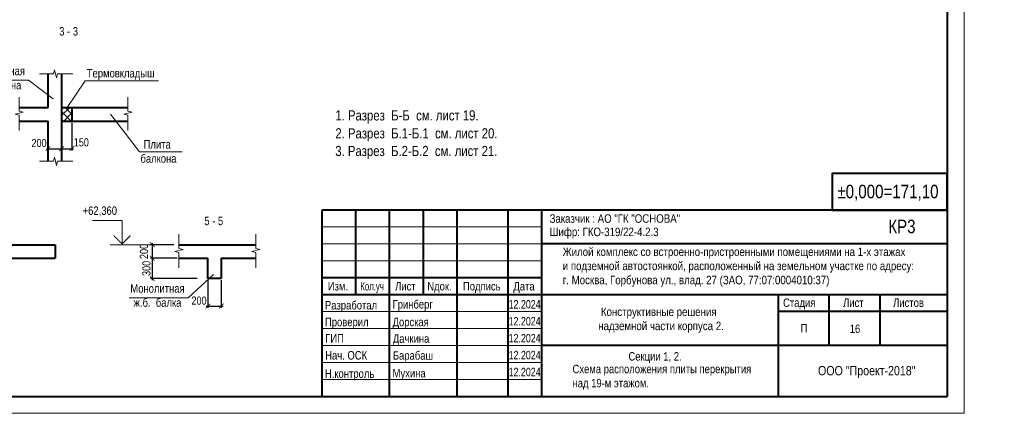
# Model space of a CAD drawing. Header units: inches. Extents: x -8638239 to -8523853, y 3840912 to 4564380.
# Tile 24 of 106: x -8584043 to -8525813, y 4000593 to 4023831. Entities that reach past the tile are written whole.
import ezdxf
from ezdxf.enums import TextEntityAlignment as Align

# ---------------------------------------------------------------- set-up
doc = ezdxf.new("R2010")
doc.units = ezdxf.units.IN
doc.header["$LTSCALE"] = 1000
doc.header["$MEASUREMENT"] = 0
for name, color, linetype, lineweight in [('СК-050-П(литы перекрытия)', 3, 'Continuous', 40), ('СК-110-О-РАЗМЕРЫ', 7, 'Continuous', 15), ('СК-200-Р(амка)', 7, 'Continuous', 40), ('СК-210-Р-РАМКА ЛИНИИ ТОНКИЕ', 7, 'Continuous', 15), ('СК-220-Р-РАМКА ТЕКСТ', 7, 'Continuous', 15), ('СК-300-Р(азмеры)', 7, 'Continuous', 20), ('СК-400-Т(екст)', 7, 'Continuous', 20), ('СК-600-Ш(триховка)', 250, 'Continuous', 13)]:
    doc.layers.add(name, color=color, linetype=linetype, lineweight=lineweight)
doc.styles.add('MtXpl_Arial_Narrow', font='ARIALN.TTF')
doc.styles.add('RUSS', font='arial.ttf', dxfattribs={"width": 0.8})
doc.dimstyles.new('50', dxfattribs={"dimtxt": 480, "dimasz": 280, "dimexe": 100, "dimexo": 100, "dimgap": 100, "dimtad": 1, "dimdec": 0, "dimlfac": 0.25, "dimzin": 0, "dimdsep": 46, "dimtxsty": 'RUSS', "dimblk": 'ARCHTICK', "dimcen": 0.09, "dimdle": 100, "dimclrd": 7, "dimclre": 7, "dimclrt": 7, "dimadec": 0, "dimazin": 0, "dimtfac": 1, "dimtdec": 0, "dimtmove": 2, "dimatfit": 3, "dimldrblk": 'ARCHTICK', "dimfxl": 1, "dimtolj": 1, "dimtzin": 0, "dimarcsym": 0})

# ---------------------------------------------------------------- blocks, each defined once
blk = doc.blocks.new('A$C96adbfd2')
at = {"layer": 'СК-200-Р(амка)', "lineweight": 40, "ltscale": 2}
for p, q in [((-18500, 5500), (-18500, 0)), ((0, 5500), (-18500, 5500)), ((-17500, 5500), (-17500, 3000)), ((-16500, 5500), (-16500, 0)), ((-15500, 5500), (-15500, 3000)), ((-14500, 5500), (-14500, 0)), ((-13000, 5500), (-13000, 0)), ((-12000, 5500), (-12000, 0)), ((0, 4500), (-12000, 4500)), ((0, 3000), (-18500, 3000)), ((-5000, 3000), (-5000, 15)), ((-3500, 3000), (-3500, 1500)), ((-2000, 3000), (-2000, 1500)), ((0, 2500), (-5000, 2500)), ((0, 1500), (-12000, 1500))]:
    blk.add_line(p, q, dxfattribs=at)
at = {"layer": 'СК-200-Р(амка)', "color": 7, "lineweight": 15}
for p, q in [((-12000, 5000), (-18500, 5000)), ((-12000, 4500), (-18500, 4500)), ((-12000, 4000), (-18500, 4000)), ((-12000, 2500), (-18500, 2500)), ((-12000, 2000), (-18500, 2000)), ((-12000, 1500), (-18500, 1500)), ((-12000, 1000), (-18500, 1000)), ((-12000, 500), (-18500, 500))]:
    blk.add_line(p, q, dxfattribs=at)
at = {"layer": 'СК-200-Р(амка)', "ltscale": 2}
blk.add_line((-12000, 3500), (-18500, 3500), dxfattribs=at)
at = {"layer": 'СК-220-Р-РАМКА ТЕКСТ'}
blk.add_line((-12000, 3000), (-18500, 3000), dxfattribs=at)
blk.add_line((-12000, 3000), (-18500, 3000), dxfattribs=at)
at = {"layer": 'СК-400-Т(екст)', "lineweight": 40, "ltscale": 2}
blk.add_lwpolyline([(-3405, 5500), (0, 5500), (0, 6578), (-3405, 6578)], close=True, dxfattribs=at)
at = {"layer": 'СК-220-Р-РАМКА ТЕКСТ', "color": 7, "style": 'RUSS', "width": 0.8}
for s, p in [('Изм.', (-18319, 3126)), ('Лист', (-16328, 3126)), ('Nдок.', (-15377, 3126)), ('Подпись', (-14321, 3126)), ('Дата', (-12830, 3126))]:
    blk.add_text(s, height=250, dxfattribs=at).set_placement(p)
at = {"layer": 'СК-220-Р-РАМКА ТЕКСТ', "style": 'RUSS'}
for s, width, p in [('Разработал', 0.8, (-18403, 2565)), ('Гринберг', 0.8, (-16403, 2593)), ('12.2024', 0.75, (-12972, 2593)), ('12.2024', 0.75, (-12972, 2093)), ('Проверил', 0.8, (-18402, 2069)), ('Дорская', 0.8, (-16402, 2069)), ('ГИП', 0.8, (-18396, 1586)), ('Дачкина', 0.8, (-16395, 1581)), ('12.2024', 0.75, (-12972, 1593)), ('Нач. ОСК', 0.8, (-18396, 1086)), ('Барабаш', 0.8, (-16395, 1081)), ('12.2024', 0.75, (-12972, 1093)), ('Н.контроль', 0.8, (-18403, 545)), ('Мухина', 0.8, (-16403, 558)), ('12.2024', 0.75, (-12972, 593))]:
    blk.add_text(s, height=250, dxfattribs=dict(at, width=width)).set_placement(p)
at = {"layer": 'СК-220-Р-РАМКА ТЕКСТ', "color": 7, "insert": (-17355, 3375), "char_height": 250, "attachment_point": 1, "style": 'RUSS'}
blk.add_mtext_dynamic_manual_height_columns('\\A1;{\\fArial Narrow|b0|i0|c204|p34;Кол.уч}', width=11667.29, gutter_width=1250, heights=[0], dxfattribs=at)
at = {"layer": 'СК-220-Р-РАМКА ТЕКСТ', "color": 7, "char_height": 250, "attachment_point": 4, "style": 'RUSS'}
for s, insert in [('\\A1;Стадия', (-4856, 2729)), ('\\A1;Лист', (-3082, 2762)), ('\\A1;Листов', (-1603, 2762)), ('\\A1;П', (-4337, 2011))]:
    blk.add_mtext(s, dxfattribs=dict(at, insert=insert))
at = {"layer": 'СК-400-Т(екст)', "lineweight": 40, "ltscale": 2, "style": 'RUSS', "width": 0.8}
for s, p in [('%%P0,000=171,10', (-3251, 5847)), ('КР3', (-1746, 4817))]:
    blk.add_text(s, height=400, dxfattribs=at).set_placement(p)
at = {"layer": 'СК-400-Т(екст)', "linetype": 'Continuous'}
for s, width, gutter_width, insert, char_height, attachment_point in [('\\A1;{\\fArial Narrow|b0|i0|c204|p34;Заказчик :\\fArial Narrow|b0|i0|c0|p34; \\fArial Narrow|b0|i0|c204|p34;АО "ГК "ОСНОВА\\fArial Narrow|b0|i0|c0|p34;"\\fArial Narrow|b0|i0|c204|p34;\\P          \\W0.8;                                                                                            }', 11667.29, 1250, (-11760, 5375), 250, 1), ('\\A1;{\\fArial Narrow|b0|i0|c204|p34;Шифр: ГКО-319/22-4.\\fArial Narrow|b0|i0|c0|p34;2\\fArial Narrow|b0|i0|c204|p34;.3          \\W0.8;                                                                                            }', 11667.29, 1250, (-11760, 4981), 250, 1), ('\\A1;{\\fArial Narrow|b0|i0|c204|p34;\\W1;ООО "Проект-2018"}', 13925.35, 1492, (-2382, 896), 274.51, 2)]:
    blk.add_mtext_dynamic_manual_height_columns(s, width=width, gutter_width=gutter_width, heights=[0], dxfattribs=dict(at, insert=insert, char_height=char_height, attachment_point=attachment_point))
at = {"layer": 'СК-400-Т(екст)', "char_height": 250, "attachment_point": 1, "style": 'MtXpl_Arial_Narrow'}
for s, insert in [('Жилой комплекс со встроенно-пристроенными помещениями на 1-х этажах^Jи подземной автостоянкой, расположенный на земельном участке по адресу: ^Jг. Москва, Горбунова ул., влад. 27 (ЗАО, 77:07:0004010:37)', (-11372, 4393)), (' Конструктивные решения ^Jнадземной части корпуса 2.', (-10322, 2621))]:
    blk.add_mtext(s, dxfattribs=dict(at, insert=insert))
blk = doc.blocks.new('_ArchTick')
at = {"color": 0, "linetype": 'ByBlock', "const_width": 0.15}
blk.add_lwpolyline([(-0.5, -0.5), (0.5, 0.5)], dxfattribs=at)
blk = doc.blocks.new('*D123')
at = {"layer": 'Defpoints', "color": 0, "transparency": 16777216}
for p in [(-8580961, 4017851), (-8581561, 4016820), (-8580961, 4016217)]:
    blk.add_point(p, dxfattribs=at)
at = {"layer": 'СК-110-О-РАЗМЕРЫ', "color": 7, "lineweight": -2, "transparency": 16777216}
for p, q in [((-8580961, 4017751), (-8580961, 4016117)), ((-8581561, 4016720), (-8581561, 4016117)), ((-8581661, 4016217), (-8580861, 4016217))]:
    blk.add_line(p, q, dxfattribs=at)
at = {"layer": 'СК-110-О-РАЗМЕРЫ', "color": 7, "lineweight": -2, "transparency": 16777216, "xscale": 280, "yscale": 280, "zscale": 280, "rotation": 180}
blk.add_blockref('_ArchTick', (-8581561, 4016217), dxfattribs=at)
at = {"layer": 'СК-110-О-РАЗМЕРЫ', "color": 7, "lineweight": -2, "transparency": 16777216, "xscale": 280, "yscale": 280, "zscale": 280}
blk.add_blockref('_ArchTick', (-8580961, 4016217), dxfattribs=at)
at = {"layer": 'СК-110-О-РАЗМЕРЫ', "color": 7, "transparency": 16777216, "insert": (-8580398, 4016589), "char_height": 480, "attachment_point": 5, "style": 'RUSS'}
blk.add_mtext('\\A1;150', dxfattribs=at)
blk = doc.blocks.new('*D124')
at = {"layer": 'Defpoints', "color": 0, "transparency": 16777216}
for p in [(-8582361, 4016944), (-8581561, 4016944), (-8581561, 4016217)]:
    blk.add_point(p, dxfattribs=at)
at = {"layer": 'СК-110-О-РАЗМЕРЫ', "color": 7, "lineweight": -2, "transparency": 16777216}
for p, q in [((-8582361, 4016844), (-8582361, 4016117)), ((-8581561, 4016844), (-8581561, 4016117)), ((-8582461, 4016217), (-8581461, 4016217))]:
    blk.add_line(p, q, dxfattribs=at)
at = {"layer": 'СК-110-О-РАЗМЕРЫ', "color": 7, "lineweight": -2, "transparency": 16777216, "xscale": 280, "yscale": 280, "zscale": 280, "rotation": 180}
blk.add_blockref('_ArchTick', (-8582361, 4016217), dxfattribs=at)
at = {"layer": 'СК-110-О-РАЗМЕРЫ', "color": 7, "lineweight": -2, "transparency": 16777216, "xscale": 280, "yscale": 280, "zscale": 280}
blk.add_blockref('_ArchTick', (-8581561, 4016217), dxfattribs=at)
at = {"layer": 'СК-110-О-РАЗМЕРЫ', "color": 7, "transparency": 16777216, "insert": (-8582897, 4016549), "char_height": 480, "attachment_point": 5, "style": 'RUSS'}
blk.add_mtext('\\A1;200', dxfattribs=at)
blk = doc.blocks.new('*D220')
at = {"layer": 'Defpoints', "color": 0, "transparency": 16777216}
for p in [(-8574821, 4010547), (-8576199, 4009747), (-8574624, 4009747)]:
    blk.add_point(p, dxfattribs=at)
at = {"layer": 'СК-110-О-РАЗМЕРЫ', "color": 7, "lineweight": -2, "transparency": 16777216}
for p, q in [((-8574921, 4010547), (-8576299, 4010547)), ((-8576199, 4010647), (-8576199, 4009647)), ((-8574724, 4009747), (-8576299, 4009747))]:
    blk.add_line(p, q, dxfattribs=at)
at = {"layer": 'СК-110-О-РАЗМЕРЫ', "color": 7, "lineweight": -2, "transparency": 16777216, "xscale": 280, "yscale": 280, "zscale": 280}
for p, rotation in [((-8576199, 4010547), 90), ((-8576199, 4009747), 270)]:
    blk.add_blockref('_ArchTick', p, dxfattribs=dict(at, rotation=rotation))
at = {"layer": 'СК-110-О-РАЗМЕРЫ', "color": 7, "transparency": 16777216, "insert": (-8576694, 4010147), "char_height": 480, "attachment_point": 5, "rotation": 90, "style": 'RUSS'}
blk.add_mtext('\\A1;200', dxfattribs=at)
blk = doc.blocks.new('*D221')
at = {"layer": 'Defpoints', "color": 0, "transparency": 16777216}
for p in [(-8574624, 4009747), (-8576199, 4008547), (-8573444, 4008547)]:
    blk.add_point(p, dxfattribs=at)
at = {"layer": 'СК-110-О-РАЗМЕРЫ', "color": 7, "lineweight": -2, "transparency": 16777216}
for p, q in [((-8574724, 4009747), (-8576299, 4009747)), ((-8576199, 4009847), (-8576199, 4008447)), ((-8573544, 4008547), (-8576299, 4008547))]:
    blk.add_line(p, q, dxfattribs=at)
at = {"layer": 'СК-110-О-РАЗМЕРЫ', "color": 7, "lineweight": -2, "transparency": 16777216, "xscale": 280, "yscale": 280, "zscale": 280}
for p, rotation in [((-8576199, 4009747), 90), ((-8576199, 4008547), 270)]:
    blk.add_blockref('_ArchTick', p, dxfattribs=dict(at, rotation=rotation))
at = {"layer": 'СК-110-О-РАЗМЕРЫ', "color": 7, "transparency": 16777216, "insert": (-8576544, 4009147), "char_height": 480, "attachment_point": 5, "rotation": 90, "style": 'RUSS'}
blk.add_mtext('\\A1;300', dxfattribs=at)
blk = doc.blocks.new('*D222')
at = {"layer": 'Defpoints', "color": 0, "transparency": 16777216}
for p in [(-8572918, 4008547), (-8572118, 4008547), (-8572118, 4006924)]:
    blk.add_point(p, dxfattribs=at)
at = {"layer": 'СК-110-О-РАЗМЕРЫ', "color": 7, "lineweight": -2, "transparency": 16777216}
for p, q in [((-8572918, 4008447), (-8572918, 4006824)), ((-8572118, 4008447), (-8572118, 4006824)), ((-8573018, 4006924), (-8572018, 4006924))]:
    blk.add_line(p, q, dxfattribs=at)
at = {"layer": 'СК-110-О-РАЗМЕРЫ', "color": 7, "lineweight": -2, "transparency": 16777216, "xscale": 280, "yscale": 280, "zscale": 280, "rotation": 180}
blk.add_blockref('_ArchTick', (-8572918, 4006924), dxfattribs=at)
at = {"layer": 'СК-110-О-РАЗМЕРЫ', "color": 7, "lineweight": -2, "transparency": 16777216, "xscale": 280, "yscale": 280, "zscale": 280}
blk.add_blockref('_ArchTick', (-8572118, 4006924), dxfattribs=at)
at = {"layer": 'СК-110-О-РАЗМЕРЫ', "color": 7, "transparency": 16777216, "insert": (-8573436, 4007244), "char_height": 480, "attachment_point": 5, "style": 'RUSS'}
blk.add_mtext('\\A1;200', dxfattribs=at)
blk = doc.blocks.new('*U115')
at = {"layer": 'СК-400-Т(екст)', "color": 0}
for p, q in [((0, 0), (0, 7.11)), ((0, 7.11), (8.77, 7.11)), ((-9, 0), (3.5, 0))]:
    blk.add_line(p, q, dxfattribs=at)
at = {"layer": 'СК-400-Т(екст)', "color": 0, "const_width": 0.3}
blk.add_lwpolyline([(-2.5, 2.71), (0, 0.21), (2.5, 2.71)], dxfattribs=at)
at = {"layer": 'СК-400-Т(екст)', "color": 0, "width": 0.8}
for tag, p in [('ОТМЕТКА1', (11.66, 8.06)), ('КОММЕНТАРИЙ', (11.75, 4.27))]:
    blk.add_attdef(tag, p, '', height=2.5, dxfattribs=at)

msp = doc.modelspace()

# ---------------------------------------------------------------- hatches: boundary and pattern name
at = {"layer": 'СК-220-Р-РАМКА ТЕКСТ'}
h = msp.add_hatch(dxfattribs=at)
h.set_pattern_fill('ANSI37', color=256, scale=100)
h.set_pattern_definition([(45, (-12295899.53, 3999210.5), (-224.506403, 224.506403), []), (135, (-12295899.53, 3999210.5), (-224.506403, -224.506403), [])])
h.paths.add_polyline_path([(-8580960.8, 4018650.8), (-8581560.8, 4018650.8), (-8581560.8, 4017850.8), (-8580960.8, 4017850.8)])

# ---------------------------------------------------------------- linework, layer by layer
at = {"layer": 'СК-050-П(литы перекрытия)'}
for p, q in [((-8582360.8, 4018650.8), (-8582360.8, 4020637.5)), ((-8581560.8, 4020637.5), (-8581560.8, 4015472)), ((-8584067.6, 4018650.8), (-8582360.8, 4018650.8)), ((-8581560.8, 4018650.8), (-8577637.4, 4018650.8)), ((-8580960.8, 4018650.8), (-8580960.8, 4017850.8)), ((-8584067.6, 4017850.8), (-8582360.8, 4017850.8)), ((-8582360.8, 4015472), (-8582360.8, 4017850.8)), ((-8581560.8, 4017850.8), (-8577637.4, 4017850.8)), ((-8586548.5, 4010546.7), (-8581948.5, 4010546.7)), ((-8581948.5, 4010546.7), (-8581948.5, 4009746.7)), ((-8574624.5, 4010546.7), (-8570072.7, 4010546.7)), ((-8586548.5, 4009746.7), (-8581948.5, 4009746.7)), ((-8574624.5, 4009746.7), (-8572917.7, 4009746.7)), ((-8572917.7, 4008546.7), (-8572917.7, 4009746.7)), ((-8572117.7, 4009746.7), (-8570072.7, 4009746.7)), ((-8572117.7, 4009746.7), (-8572117.7, 4008546.7)), ((-8572117.7, 4008546.7), (-8572917.7, 4008546.7))]:
    msp.add_line(p, q, dxfattribs=at)
at = {"layer": 'СК-110-О-РАЗМЕРЫ'}
msp.add_line((-8583516, 4020256.3), (-8582072.2, 4019158.9), dxfattribs=at)
at = {"layer": 'СК-200-Р(амка)'}
for p in [(-8529183.8, 4058992.8), (-8608183.8, 4001592.8)]:
    msp.add_line(p, (-8529183.8, 4001592.8), dxfattribs=at)
at = {"layer": 'СК-210-Р-РАМКА ЛИНИИ ТОНКИЕ'}
for q in [(-8528183.8, 4059992.8), (-8528183.8, 4059992.8), (-8612183.8, 4000592.8)]:
    msp.add_line((-8528183.8, 4000592.8), q, dxfattribs=at)
at = {"layer": 'СК-220-Р-РАМКА ТЕКСТ'}
for p, q in [((-8587020.3, 4020256.3), (-8583516, 4020256.3)), ((-8572585.2, 4008781), (-8574072.9, 4007416.2)), ((-8577577.2, 4007416.2), (-8574072.9, 4007416.2))]:
    msp.add_line(p, q, dxfattribs=at)
at = {"layer": 'СК-400-Т(екст)'}
for p, q in [((-8581231.8, 4018650.8), (-8580165.2, 4020216.6)), ((-8575826.5, 4020216.6), (-8580165.2, 4020216.6)), ((-8578669.1, 4018251.9), (-8576961, 4016033.2)), ((-8576961, 4016033.2), (-8574428, 4016033.2))]:
    msp.add_line(p, q, dxfattribs=at)
at = {"layer": 'СК-600-Ш(триховка)', "linetype": 'ByBlock'}
for points in [[(-8582880, 4020637.5), (-8582047, 4020637.5), (-8581987, 4020877.5), (-8581867, 4020397.5), (-8581807, 4020637.5), (-8580897, 4020637.5)], [(-8584067.6, 4019266.9), (-8584067.6, 4018434), (-8583827.6, 4018374), (-8584307.6, 4018254), (-8584067.6, 4018194), (-8584067.6, 4017284)], [(-8577637.4, 4019266.9), (-8577637.4, 4018434), (-8577397.4, 4018374), (-8577877.4, 4018254), (-8577637.4, 4018194), (-8577637.4, 4017284)], [(-8582880, 4015472), (-8582047, 4015472), (-8581987, 4015712), (-8581867, 4015232), (-8581807, 4015472), (-8580897, 4015472)], [(-8574624.5, 4011162.8), (-8574624.5, 4010329.9), (-8574384.5, 4010269.9), (-8574864.5, 4010149.9), (-8574624.5, 4010089.9), (-8574624.5, 4009179.9)], [(-8570072.7, 4011162.8), (-8570072.7, 4010329.9), (-8569832.7, 4010269.9), (-8570312.7, 4010149.9), (-8570072.7, 4010089.9), (-8570072.7, 4009179.9)]]:
    msp.add_lwpolyline(points, dxfattribs=at)

# ---------------------------------------------------------------- block references
at = {"layer": 'СК-300-Р(азмеры)', "xscale": 2, "yscale": 2, "zscale": 2}
msp.add_blockref('A$C96adbfd2', (-8529183.8, 4001592.8), dxfattribs=at)
at = {"layer": 'СК-400-Т(екст)', "ltscale": 0.5}
ref = msp.add_blockref('*U115', (-8577988.7, 4010546.7), dxfattribs=dict(at, xscale=-200, yscale=200, zscale=200))
ref.add_attrib('ОТМЕТКА1', '+62,360', dxfattribs={"height": 500, "style": 'RUSS', "width": 0.8}).set_placement((-8580321.4, 4012158.4), align=Align.BOTTOM_LEFT)

# ---------------------------------------------------------------- texts
at = {"layer": 'СК-220-Р-РАМКА ТЕКСТ', "style": 'RUSS', "width": 0.8}
for s, height, p in [('1. Разрез  Б-Б  см. лист 19.', 600, (-8565374, 4017883.3)), ('2. Разрез  Б.1-Б.1  см. лист 20.', 600, (-8565374, 4016824)), ('3. Разрез  Б.2-Б.2  см. лист 21.', 600, (-8565379.4, 4015780.9)), ('16', 500, (-8534954.9, 4005330.1))]:
    msp.add_text(s, height=height, dxfattribs=at).set_placement(p)
at = {"layer": 'СК-220-Р-РАМКА ТЕКСТ', "color": 7, "style": 'RUSS', "width": 0.8}
msp.add_text('Секции 1, 2. ', height=500, dxfattribs=at).set_placement((-8548041.1, 4003705.8))
at = {"layer": 'СК-220-Р-РАМКА ТЕКСТ', "char_height": 500, "width": 31067.545, "attachment_point": 5, "rotation": 360, "style": 'RUSS'}
for s, insert in [('3 - 3', (-8581149.5, 4023145.1)), ('Монолитная\\Pж.б.  стена', (-8585336, 4020384.7)), ('5 - 5', (-8572566.9, 4011947.4)), ('Монолитная\\Pж.б.  балка', (-8575892.9, 4007544.7))]:
    msp.add_mtext(s, dxfattribs=dict(at, insert=insert))
at = {"layer": 'СК-220-Р-РАМКА ТЕКСТ', "color": 7, "insert": (-8551348.6, 4003458.5), "char_height": 500, "width": 16715.357, "attachment_point": 1, "style": 'RUSS'}
msp.add_mtext('Схема расположения плиты перекрытия \\Pнад 19-м этажом.', dxfattribs=at)
at = {"layer": 'СК-400-Т(екст)', "char_height": 500, "width": 31067.545, "attachment_point": 5, "rotation": 360, "style": 'RUSS'}
for s, insert in [('Термовкладыш', (-8578068, 4020597.3)), ('Плита\\P балкона', (-8575911.2, 4016050.5))]:
    msp.add_mtext(s, dxfattribs=dict(at, insert=insert))

# ---------------------------------------------------------------- dimensions: what is measured, and where the dimension line sits
at = {"layer": 'СК-110-О-РАЗМЕРЫ'}
for base, p1, p2, picture, middle in [((-8580960.8, 4016217), (-8581560.8, 4016819.9), (-8580960.8, 4017850.8), '*D123', (-8580398.1, 4016589)), ((-8581560.8, 4016217), (-8582360.8, 4016944.5), (-8581560.8, 4016944.5), '*D124', (-8582896.7, 4016548.8)), ((-8572117.7, 4006924.1), (-8572917.7, 4008546.7), (-8572117.7, 4008546.7), '*D222', (-8573435.7, 4007243.5))]:
    dim = msp.add_linear_dim(base=base, p1=p1, p2=p2, dimstyle='50', dxfattribs=at)
    dim.commit()
    dim.dimension.update_dxf_attribs({"geometry": picture, "text_midpoint": middle, "dimtype": 160})
for base, p1, p2, picture, middle in [((-8576198.6, 4009746.7), (-8574820.9, 4010546.7), (-8574624.5, 4009746.7), '*D220', (-8576693.7, 4010146.7)), ((-8576198.6, 4008546.7), (-8574624.5, 4009746.7), (-8573444.3, 4008546.7), '*D221', (-8576543.8, 4009146.7))]:
    dim = msp.add_linear_dim(base=base, p1=p1, p2=p2, angle=90, dimstyle='50', dxfattribs=at)
    dim.commit()
    dim.dimension.update_dxf_attribs({"geometry": picture, "text_midpoint": middle})

doc.saveas('drawing.dxf')
